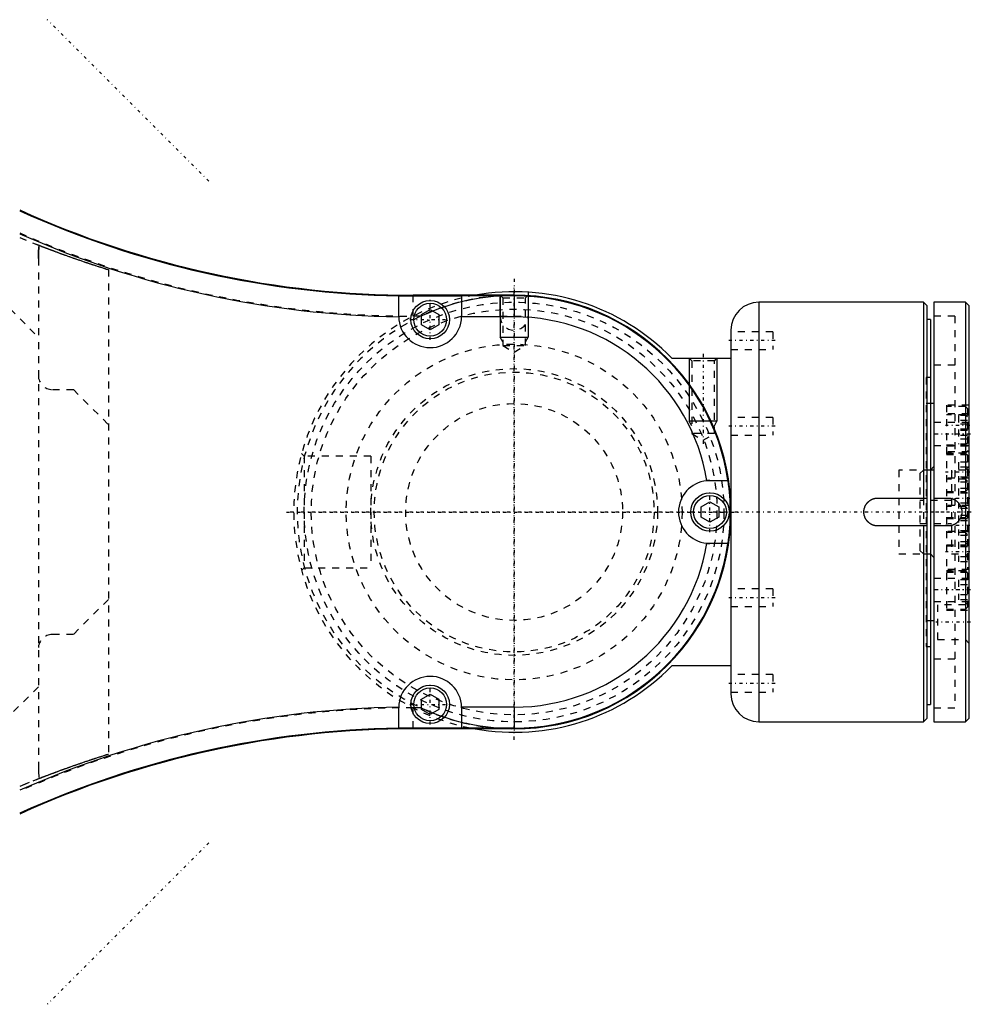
# Model space of a CAD drawing. Extents: x -202 to 415, y -1 to 644.
# Tile 9 of 9: x 279 to 415, y 500 to 640. Entities that reach past the tile are written whole.
import ezdxf

# ---------------------------------------------------------------- set-up
doc = ezdxf.new("R2010")
doc.units = 0
doc.linetypes.add('CENTER', pattern=[1.5, 0.45, -0.5, 0.05, -0.5])
doc.linetypes.add('DASHED', pattern=[2, 1, -1])
for name, color, linetype in [('AM_0', 7, 'CONTINUOUS'), ('AM_10', 7, 'CONTINUOUS'), ('AM_3', 7, 'DASHED'), ('AM_7', 7, 'CENTER')]:
    doc.layers.add(name, color=color, linetype=linetype)

msp = doc.modelspace()

# ---------------------------------------------------------------- linework, layer by layer
at = {"layer": 'AM_0', "color": 7, "linetype": 'CONTINUOUS'}
for p, q in [((333.5, 597.92), (333.5, 600.92)), ((335.57, 601), (335.57, 600.91)), ((350, 601), (335.57, 601)), ((335.57, 600.91), (342.5, 600.91)), ((342.5, 600.91), (342.5, 597.9)), ((350, 600.9), (342.5, 600.9)), ((350, 601), (350, 597.9)), ((408.5, 600), (385, 600)), ((385, 600), (385, 540)), ((409, 599.5), (408.5, 600)), ((408.5, 600), (408.5, 572)), ((414.5, 600), (410, 600)), ((410, 600), (410, 540)), ((415, 599.5), (414.5, 600)), ((414.5, 600), (414.5, 540)), ((336.75, 598.22), (338, 598.94)), ((338, 598.94), (339.25, 598.22)), ((409, 599.5), (409, 540.5)), ((415, 599.5), (415, 540.5)), ((336.75, 596.78), (336.75, 598.22)), ((339.25, 598.22), (339.25, 596.78)), ((350, 597.9), (342.5, 597.9)), ((409.5, 597.5), (409, 597.5)), ((409.5, 597.5), (409.5, 542.5)), ((338, 596.06), (336.75, 596.78)), ((339.25, 596.78), (338, 596.06)), ((381, 596), (381, 544)), ((372.54, 592), (381, 592)), ((410, 585.5), (409.5, 585.5)), ((410, 576.5), (409.5, 576)), ((378, 574.5), (380.58, 574.5)), ((402, 572), (409, 572)), ((410, 572), (412, 572)), ((376.75, 570.72), (378, 571.44)), ((376.75, 569.28), (376.75, 570.72)), ((378, 571.44), (379.25, 570.72)), ((379.25, 570.72), (379.25, 569.28)), ((378, 568.56), (376.75, 569.28)), ((379.25, 569.28), (378, 568.56)), ((409, 568), (402, 568)), ((408.5, 568), (408.5, 540)), ((412, 568), (410, 568)), ((380.58, 565.5), (378, 565.5)), ((409.5, 554.5), (410, 554.5)), ((381, 548), (372.54, 548)), ((336.75, 543.22), (338, 543.94)), ((338, 543.94), (339.25, 543.22)), ((333.5, 539.08), (333.5, 542.08)), ((336.75, 541.78), (336.75, 543.22)), ((339.25, 543.22), (339.25, 541.78)), ((350, 542.1), (342.5, 542.1)), ((342.5, 542.1), (342.5, 539.09)), ((350, 542.1), (350, 539)), ((409, 542.5), (409.5, 542.5)), ((338, 541.06), (336.75, 541.78)), ((339.25, 541.78), (338, 541.06)), ((385, 540), (408.5, 540)), ((408.5, 540), (409, 540.5)), ((410, 540), (414.5, 540)), ((414.5, 540), (415, 540.5)), ((335.57, 539.09), (335.57, 539)), ((342.5, 539.09), (335.57, 539.09)), ((350, 539), (335.57, 539)), ((350, 539.1), (342.5, 539.1))]:
    msp.add_line(p, q, dxfattribs=at)
for points in [[(350, 601, 0), (350.01, 601, 0), (350.04, 601, 0), (350.07, 601, 0), (350.08, 601, 0), (350.1, 601, 0), (350.12, 601, 0), (350.15, 601, 0), (350.18, 601, 0), (350.21, 601, 0), (350.24, 601, 0), (350.25, 601, 0), (350.27, 601, 0), (350.29, 601, 0), (350.32, 601, 0), (350.35, 601, 0), (350.38, 601, 0), (350.41, 601, 0), (350.42, 601, 0), (350.43, 601, 0), (350.46, 601, 0), (350.49, 601, 0), (350.5, 601, 0), (350.52, 601, 0), (350.55, 601, 0), (350.57, 600.99, 0), (350.59, 600.99, 0), (350.6, 600.99, 0), (350.63, 600.99, 0), (350.66, 600.99, 0), (350.68, 600.99, 0), (350.71, 600.99, 0), (350.74, 600.99, 0), (350.75, 600.99, 0), (350.76, 600.99, 0), (350.79, 600.99, 0), (350.82, 600.99, 0), (350.84, 600.99, 0), (350.87, 600.99, 0), (350.89, 600.99, 0), (350.91, 600.99, 0), (350.92, 600.99, 0), (350.95, 600.99, 0), (350.97, 600.98, 0), (351, 600.98, 0), (351.02, 600.98, 0), (351.04, 600.98, 0), (351.06, 600.98, 0), (351.07, 600.98, 0), (351.09, 600.98, 0), (351.12, 600.98, 0), (351.14, 600.98, 0), (351.16, 600.98, 0), (351.18, 600.98, 0), (351.19, 600.98, 0), (351.21, 600.98, 0), (351.23, 600.98, 0), (351.25, 600.97, 0), (351.27, 600.97, 0), (351.29, 600.97, 0), (351.31, 600.97, 0), (351.32, 600.97, 0), (351.33, 600.97, 0), (351.35, 600.97, 0), (351.37, 600.97, 0), (351.38, 600.97, 0), (351.39, 600.97, 0), (351.41, 600.97, 0), (351.43, 600.97, 0), (351.44, 600.97, 0), (351.45, 600.97, 0), (351.46, 600.97, 0), (351.48, 600.96, 0), (351.5, 600.96, 0), (351.52, 600.96, 0), (351.53, 600.96, 0), (351.54, 600.96, 0), (351.55, 600.96, 0), (351.57, 600.96, 0), (351.58, 600.96, 0), (351.6, 600.96, 0), (351.62, 600.96, 0), (351.63, 600.96, 0), (351.64, 600.96, 0), (351.65, 600.96, 0), (351.66, 600.96, 0), (351.68, 600.95, 0), (351.69, 600.95, 0), (351.7, 600.95, 0), (351.72, 600.95, 0), (351.72, 600.95, 0), (351.73, 600.95, 0), (351.74, 600.95, 0), (351.75, 600.95, 0), (351.77, 600.95, 0), (351.78, 600.95, 0), (351.79, 600.95, 0), (351.79, 600.95, 0), (351.8, 600.95, 0), (351.81, 600.95, 0), (351.82, 600.95, 0), (351.83, 600.95, 0), (351.84, 600.95, 0), (351.85, 600.94, 0), (351.85, 600.94, 0), (351.86, 600.94, 0), (351.86, 600.94, 0), (351.87, 600.94, 0), (351.88, 600.94, 0), (351.88, 600.94, 0), (351.89, 600.94, 0), (351.89, 600.94, 0), (351.9, 600.94, 0), (351.9, 600.94, 0), (351.9, 600.94, 0), (351.91, 600.94, 0), (351.91, 600.94, 0), (351.92, 600.94, 0), (351.92, 600.94, 0), (351.92, 600.94, 0), (351.93, 600.94, 0), (351.93, 600.94, 0), (351.93, 600.94, 0), (351.93, 600.94, 0), (351.94, 600.94, 0), (351.94, 600.94, 0), (351.94, 600.94, 0), (351.94, 600.94, 0), (351.94, 600.94, 0), (351.94, 600.94, 0), (351.94, 600.94, 0)], [(377.54, 574.48, 0), (377.62, 574.48, 0), (377.77, 574.49, 0), (377.92, 574.5, 0), (378, 574.5, 0)], [(400, 570, 0), (400, 570.01, 0), (400, 570.04, 0), (400, 570.07, 0), (400, 570.08, 0), (400, 570.1, 0), (400, 570.13, 0), (400.01, 570.16, 0), (400.01, 570.18, 0), (400.01, 570.21, 0), (400.01, 570.24, 0), (400.02, 570.26, 0), (400.02, 570.27, 0), (400.02, 570.3, 0), (400.03, 570.33, 0), (400.03, 570.36, 0), (400.04, 570.38, 0), (400.04, 570.41, 0), (400.05, 570.43, 0), (400.05, 570.44, 0), (400.06, 570.47, 0), (400.06, 570.5, 0), (400.07, 570.51, 0), (400.07, 570.53, 0), (400.08, 570.56, 0), (400.09, 570.58, 0), (400.09, 570.6, 0), (400.1, 570.61, 0), (400.11, 570.64, 0), (400.12, 570.67, 0), (400.13, 570.7, 0), (400.14, 570.72, 0), (400.15, 570.75, 0), (400.15, 570.77, 0), (400.16, 570.78, 0), (400.17, 570.81, 0), (400.18, 570.83, 0), (400.19, 570.86, 0), (400.21, 570.89, 0), (400.22, 570.91, 0), (400.23, 570.93, 0), (400.23, 570.94, 0), (400.25, 570.97, 0), (400.26, 570.99, 0), (400.28, 571.02, 0), (400.29, 571.04, 0), (400.31, 571.07, 0), (400.32, 571.08, 0), (400.32, 571.09, 0), (400.34, 571.12, 0), (400.36, 571.14, 0), (400.37, 571.16, 0), (400.39, 571.19, 0), (400.41, 571.21, 0), (400.42, 571.22, 0), (400.43, 571.23, 0), (400.44, 571.26, 0), (400.46, 571.28, 0), (400.48, 571.3, 0), (400.5, 571.32, 0), (400.52, 571.34, 0), (400.53, 571.35, 0), (400.54, 571.36, 0), (400.56, 571.38, 0), (400.58, 571.4, 0), (400.59, 571.41, 0), (400.6, 571.42, 0), (400.62, 571.44, 0), (400.64, 571.46, 0), (400.65, 571.47, 0), (400.66, 571.48, 0), (400.68, 571.5, 0), (400.7, 571.52, 0), (400.72, 571.54, 0), (400.74, 571.56, 0), (400.77, 571.57, 0), (400.78, 571.58, 0), (400.79, 571.59, 0), (400.81, 571.61, 0), (400.84, 571.63, 0), (400.86, 571.64, 0), (400.88, 571.66, 0), (400.91, 571.68, 0), (400.92, 571.68, 0), (400.93, 571.69, 0), (400.96, 571.71, 0), (400.98, 571.72, 0), (401.01, 571.74, 0), (401.03, 571.75, 0), (401.06, 571.77, 0), (401.07, 571.77, 0), (401.09, 571.78, 0), (401.11, 571.79, 0), (401.14, 571.81, 0), (401.17, 571.82, 0), (401.19, 571.83, 0), (401.22, 571.84, 0), (401.23, 571.85, 0), (401.25, 571.85, 0), (401.28, 571.86, 0), (401.3, 571.87, 0), (401.33, 571.88, 0), (401.36, 571.89, 0), (401.39, 571.9, 0), (401.4, 571.91, 0), (401.42, 571.91, 0), (401.44, 571.92, 0), (401.47, 571.93, 0), (401.49, 571.93, 0), (401.5, 571.94, 0), (401.53, 571.94, 0), (401.56, 571.95, 0), (401.57, 571.95, 0), (401.59, 571.96, 0), (401.62, 571.96, 0), (401.64, 571.97, 0), (401.67, 571.97, 0), (401.7, 571.98, 0), (401.73, 571.98, 0), (401.74, 571.98, 0), (401.76, 571.99, 0), (401.79, 571.99, 0), (401.82, 571.99, 0), (401.84, 571.99, 0), (401.87, 572, 0), (401.9, 572, 0), (401.92, 572, 0), (401.93, 572, 0), (401.96, 572, 0), (401.99, 572, 0), (402, 572, 0)], [(412, 572, 0), (412.03, 572, 0), (412.08, 572, 0), (412.14, 572, 0), (412.17, 571.99, 0), (412.2, 571.99, 0), (412.26, 571.98, 0), (412.31, 571.98, 0), (412.37, 571.97, 0), (412.43, 571.95, 0), (412.48, 571.94, 0), (412.51, 571.93, 0), (412.54, 571.93, 0), (412.6, 571.91, 0), (412.65, 571.89, 0), (412.71, 571.87, 0), (412.77, 571.85, 0), (412.82, 571.82, 0), (412.85, 571.81, 0), (412.87, 571.8, 0), (412.93, 571.77, 0), (412.98, 571.74, 0), (413, 571.73, 0), (413.03, 571.71, 0), (413.08, 571.68, 0), (413.13, 571.65, 0), (413.15, 571.63, 0), (413.18, 571.62, 0), (413.22, 571.58, 0), (413.27, 571.55, 0), (413.31, 571.51, 0), (413.35, 571.47, 0), (413.39, 571.43, 0), (413.41, 571.41, 0), (413.43, 571.39, 0), (413.47, 571.35, 0), (413.51, 571.31, 0), (413.55, 571.27, 0), (413.58, 571.22, 0), (413.62, 571.18, 0), (413.63, 571.15, 0), (413.65, 571.13, 0), (413.68, 571.08, 0), (413.71, 571.03, 0), (413.74, 570.98, 0), (413.77, 570.93, 0), (413.8, 570.87, 0), (413.81, 570.85, 0), (413.82, 570.82, 0), (413.85, 570.77, 0), (413.87, 570.71, 0), (413.89, 570.65, 0), (413.91, 570.6, 0), (413.93, 570.54, 0), (413.93, 570.51, 0), (413.94, 570.48, 0), (413.95, 570.43, 0), (413.97, 570.37, 0), (413.98, 570.31, 0), (413.98, 570.26, 0), (413.99, 570.2, 0), (413.99, 570.17, 0), (414, 570.14, 0), (414, 570.08, 0), (414, 570.03, 0), (414, 570, 0), (414, 569.97, 0), (414, 569.92, 0), (414, 569.86, 0), (413.99, 569.83, 0), (413.99, 569.8, 0), (413.98, 569.74, 0), (413.98, 569.69, 0), (413.97, 569.63, 0), (413.95, 569.57, 0), (413.94, 569.52, 0), (413.93, 569.49, 0), (413.93, 569.46, 0), (413.91, 569.4, 0), (413.89, 569.35, 0), (413.87, 569.29, 0), (413.85, 569.23, 0), (413.82, 569.18, 0), (413.81, 569.15, 0), (413.8, 569.13, 0), (413.77, 569.07, 0), (413.74, 569.02, 0), (413.71, 568.97, 0), (413.68, 568.92, 0), (413.65, 568.87, 0), (413.63, 568.85, 0), (413.62, 568.82, 0), (413.58, 568.78, 0), (413.55, 568.73, 0), (413.51, 568.69, 0), (413.47, 568.65, 0), (413.43, 568.61, 0), (413.41, 568.59, 0), (413.39, 568.57, 0), (413.35, 568.53, 0), (413.31, 568.49, 0), (413.27, 568.45, 0), (413.22, 568.42, 0), (413.18, 568.38, 0), (413.15, 568.37, 0), (413.13, 568.35, 0), (413.08, 568.32, 0), (413.03, 568.29, 0), (413, 568.27, 0), (412.98, 568.26, 0), (412.93, 568.23, 0), (412.87, 568.2, 0), (412.85, 568.19, 0), (412.82, 568.18, 0), (412.77, 568.15, 0), (412.71, 568.13, 0), (412.65, 568.11, 0), (412.6, 568.09, 0), (412.54, 568.07, 0), (412.51, 568.07, 0), (412.48, 568.06, 0), (412.43, 568.05, 0), (412.37, 568.03, 0), (412.31, 568.02, 0), (412.26, 568.02, 0), (412.2, 568.01, 0), (412.17, 568.01, 0), (412.14, 568, 0), (412.08, 568, 0), (412.03, 568, 0), (412, 568, 0)], [(402, 568, 0), (401.99, 568, 0), (401.96, 568, 0), (401.93, 568, 0), (401.92, 568, 0), (401.9, 568, 0), (401.87, 568, 0), (401.84, 568.01, 0), (401.82, 568.01, 0), (401.79, 568.01, 0), (401.76, 568.01, 0), (401.74, 568.02, 0), (401.73, 568.02, 0), (401.7, 568.02, 0), (401.67, 568.03, 0), (401.64, 568.03, 0), (401.62, 568.04, 0), (401.59, 568.04, 0), (401.57, 568.05, 0), (401.56, 568.05, 0), (401.53, 568.06, 0), (401.5, 568.06, 0), (401.49, 568.07, 0), (401.47, 568.07, 0), (401.44, 568.08, 0), (401.42, 568.09, 0), (401.4, 568.09, 0), (401.39, 568.1, 0), (401.36, 568.11, 0), (401.33, 568.12, 0), (401.3, 568.13, 0), (401.28, 568.14, 0), (401.25, 568.15, 0), (401.23, 568.15, 0), (401.22, 568.16, 0), (401.19, 568.17, 0), (401.17, 568.18, 0), (401.14, 568.19, 0), (401.11, 568.21, 0), (401.09, 568.22, 0), (401.07, 568.23, 0), (401.06, 568.23, 0), (401.03, 568.25, 0), (401.01, 568.26, 0), (400.98, 568.28, 0), (400.96, 568.29, 0), (400.93, 568.31, 0), (400.92, 568.32, 0), (400.91, 568.32, 0), (400.88, 568.34, 0), (400.86, 568.36, 0), (400.84, 568.37, 0), (400.81, 568.39, 0), (400.79, 568.41, 0), (400.78, 568.42, 0), (400.77, 568.43, 0), (400.74, 568.44, 0), (400.72, 568.46, 0), (400.7, 568.48, 0), (400.68, 568.5, 0), (400.66, 568.52, 0), (400.65, 568.53, 0), (400.64, 568.54, 0), (400.62, 568.56, 0), (400.6, 568.58, 0), (400.59, 568.59, 0), (400.58, 568.6, 0), (400.56, 568.62, 0), (400.54, 568.64, 0), (400.53, 568.65, 0), (400.52, 568.66, 0), (400.5, 568.68, 0), (400.48, 568.7, 0), (400.46, 568.72, 0), (400.44, 568.74, 0), (400.43, 568.77, 0), (400.42, 568.78, 0), (400.41, 568.79, 0), (400.39, 568.81, 0), (400.37, 568.84, 0), (400.36, 568.86, 0), (400.34, 568.88, 0), (400.32, 568.91, 0), (400.32, 568.92, 0), (400.31, 568.93, 0), (400.29, 568.96, 0), (400.28, 568.98, 0), (400.26, 569.01, 0), (400.25, 569.03, 0), (400.23, 569.06, 0), (400.23, 569.07, 0), (400.22, 569.09, 0), (400.21, 569.11, 0), (400.19, 569.14, 0), (400.18, 569.17, 0), (400.17, 569.19, 0), (400.16, 569.22, 0), (400.15, 569.23, 0), (400.15, 569.25, 0), (400.14, 569.28, 0), (400.13, 569.3, 0), (400.12, 569.33, 0), (400.11, 569.36, 0), (400.1, 569.39, 0), (400.09, 569.4, 0), (400.09, 569.42, 0), (400.08, 569.44, 0), (400.07, 569.47, 0), (400.07, 569.49, 0), (400.06, 569.5, 0), (400.06, 569.53, 0), (400.05, 569.56, 0), (400.05, 569.57, 0), (400.04, 569.59, 0), (400.04, 569.62, 0), (400.03, 569.64, 0), (400.03, 569.67, 0), (400.02, 569.7, 0), (400.02, 569.73, 0), (400.02, 569.74, 0), (400.01, 569.76, 0), (400.01, 569.79, 0), (400.01, 569.82, 0), (400.01, 569.84, 0), (400, 569.87, 0), (400, 569.9, 0), (400, 569.92, 0), (400, 569.93, 0), (400, 569.96, 0), (400, 569.99, 0), (400, 570, 0)], [(378, 565.5, 0), (377.92, 565.5, 0), (377.77, 565.51, 0), (377.62, 565.52, 0), (377.54, 565.52, 0)]]:
    msp.add_polyline3d(points, dxfattribs=at)
for centre, radius in [((338, 597.5), 2.75), ((338, 597.5), 2.35), ((378, 570), 2.75), ((378, 570), 2.35), ((338, 542.5), 2.75), ((338, 542.5), 2.35)]:
    msp.add_circle(centre, radius, dxfattribs=at)
for centre, radius, start, end in [((335.57, 736.89), 135.89, 245.5522, 270), ((335.57, 736.89), 135.99, 245.5712, 269.1278), ((335.57, 736.89), 138.99, 246.1311, 269.1469), ((350, 570), 31.5, 44.2998, 100.2222), ((335.57, 736.89), 135.98, 269.1278, 270), ((350, 570), 31, 270, 90), ((350, 570), 30.9, 8.3736, 90), ((385, 596), 4, 90, 180), ((338, 598), 4.5, 181.0237, 358.7801), ((350, 570), 27.9, 9.2319, 90), ((378, 570), 4.5, 95.8319, 264.1681), ((350, 570), 30.91, 351.6282, 8.3718), ((350, 570), 27.9, 270, 350.7681), ((350, 570), 30.9, 270, 351.6264), ((350, 570), 31.5, 259.7778, 315.7002), ((338, 542), 4.5, 1.2199, 178.9763), ((385, 544), 4, 180, 270), ((335.57, 403.11), 138.99, 90.8531, 113.8689), ((335.57, 403.11), 135.99, 90.8722, 114.4288), ((335.57, 403.11), 135.89, 90, 114.4478), ((335.57, 403.11), 135.98, 90, 90.8722)]:
    msp.add_arc(centre, radius, start, end, dxfattribs=at)
at = {"layer": 'AM_10', "color": 7, "linetype": 'CONTINUOUS'}
for p, q in [((348, 601), (348, 595)), ((352, 600.94), (352, 595)), ((348.38, 594.34), (348, 595)), ((348, 595), (352, 595)), ((351.62, 594.34), (352, 595)), ((375, 592), (375, 583)), ((379, 592), (379, 583)), ((379, 583), (375, 583)), ((375.38, 582.34), (375, 583)), ((378.62, 582.34), (379, 583))]:
    msp.add_line(p, q, dxfattribs=at)
at = {"layer": 'AM_3', "color": 6, "linetype": 'DASHED'}
for p, q in [((261, 616), (282, 595)), ((279.33, 609.25), (282.12, 608.12)), ((282, 606.26), (282, 533.74)), ((292, 604.65), (292, 535.35)), ((348, 598), (348, 601.44)), ((352, 601.44), (352, 598)), ((335.57, 598), (335.57, 600.91)), ((348, 601), (348.38, 600.62)), ((348, 600.94), (348.04, 600.94)), ((348, 598.93), (348, 600.94)), ((348.38, 600.62), (348.38, 593.8)), ((348.38, 600.62), (351.62, 600.62)), ((351.62, 600.62), (351.94, 600.94)), ((351.62, 593.8), (351.62, 600.62)), ((352, 600.94), (352, 598.93)), ((336.7, 598), (335.57, 598)), ((348, 598), (352, 598)), ((413, 598), (410, 598)), ((413, 598), (413, 542)), ((387, 595.75), (381, 595.75)), ((387, 595.75), (387, 593.25)), ((348.38, 593.8), (350, 592.86)), ((348.38, 593.8), (351.62, 593.8)), ((350, 592.86), (351.62, 593.8)), ((381, 593.25), (387, 593.25)), ((375, 592), (375.38, 591.62)), ((375.38, 591.62), (375.38, 581.2)), ((378.62, 591.62), (375.38, 591.62)), ((378.62, 591.62), (379, 592)), ((378.62, 581.2), (378.62, 591.62)), ((413, 591), (410, 591)), ((409.5, 589.25), (408.9, 589.25)), ((408.9, 589.25), (408.9, 550.75)), ((284, 587.5), (287, 587.5)), ((287, 587.5), (292, 582.5)), ((409.5, 585.5), (408.9, 585.5)), ((415, 585.25), (411.8, 585.25)), ((411.8, 585.25), (411.8, 555.96)), ((414.5, 585.1), (411.8, 585.1)), ((414.8, 584.8), (414.5, 585.1)), ((414.8, 584.8), (414.8, 578.69)), ((387, 583.5), (381, 583.5)), ((387, 583.5), (387, 581)), ((415, 582.79), (410, 582.79)), ((415, 584.04), (411.8, 584.04)), ((414.5, 583.89), (411.8, 583.89)), ((414.8, 583.78), (413.5, 583.78)), ((413.5, 583.78), (413.5, 579.71)), ((414.8, 583.07), (413.5, 583.07)), ((414.8, 583.59), (414.5, 583.89)), ((414.8, 582.58), (413.5, 582.58)), ((414.8, 581.86), (413.5, 581.86)), ((414.8, 581.63), (413.5, 581.63)), ((375.38, 581.2), (377, 580.26)), ((378.62, 581.2), (375.38, 581.2)), ((377, 580.26), (378.62, 581.2)), ((381, 581), (387, 581)), ((414.8, 580.92), (413.5, 580.92)), ((414.8, 580.43), (413.5, 580.43)), ((410, 579.49), (415, 579.49)), ((411.8, 579.6), (414.5, 579.6)), ((411.8, 579.45), (415, 579.45)), ((415, 578.58), (411.8, 578.58)), ((414.8, 579.71), (413.5, 579.71)), ((414.5, 579.6), (414.8, 579.9)), ((414.5, 578.39), (414.8, 578.69)), ((320, 578), (319.63, 578.37)), ((329.5, 578), (320, 578)), ((320, 578), (320, 562)), ((329.5, 578), (329.5, 562)), ((414.5, 578.43), (411.8, 578.43)), ((411.8, 578.39), (414.5, 578.39)), ((411.8, 578.24), (415, 578.24)), ((414.8, 578.13), (414.5, 578.43)), ((414.8, 578.13), (414.8, 561.87)), ((409.5, 576), (405, 576)), ((405, 576), (405, 564)), ((408.5, 576), (408, 575.5)), ((410, 576), (408.5, 576)), ((414.5, 576), (412.5, 576)), ((412.5, 576), (412.5, 564)), ((413.5, 577.11), (413.5, 574.25)), ((414.8, 577.11), (413.5, 577.11)), ((414.8, 576.4), (413.5, 576.4)), ((415, 576.5), (414.5, 576)), ((408, 575.5), (408, 564.5)), ((415, 574.85), (411.8, 574.85)), ((414.5, 574.7), (411.8, 574.7)), ((414.8, 574.96), (413.5, 574.96)), ((414.8, 574.4), (414.5, 574.7)), ((411.8, 572.93), (414.5, 572.93)), ((414.8, 574.25), (413.5, 574.25)), ((413.5, 573.38), (413.5, 570.52)), ((414.8, 573.38), (413.5, 573.38)), ((414.5, 572.93), (414.8, 573.23)), ((412.5, 571.65), (408, 571.65)), ((408.5, 572), (408.5, 568)), ((411.8, 572.78), (415, 572.78)), ((414.8, 572.67), (413.5, 572.67)), ((415, 570.95), (411.8, 570.95)), ((414.5, 570.8), (411.8, 570.8)), ((414.8, 571.24), (413.5, 571.24)), ((414.8, 570.52), (413.5, 570.52)), ((414.8, 570.5), (414.5, 570.8)), ((411.8, 569.2), (414.5, 569.2)), ((411.8, 569.05), (415, 569.05)), ((413.5, 569.48), (413.5, 566.62)), ((414.8, 569.48), (413.5, 569.48)), ((414.8, 568.76), (413.5, 568.76)), ((414.5, 569.2), (414.8, 569.5)), ((408, 568.35), (412.5, 568.35)), ((414.8, 567.33), (413.5, 567.33)), ((415, 567.22), (411.8, 567.22)), ((414.5, 567.07), (411.8, 567.07)), ((414.8, 566.62), (413.5, 566.62)), ((414.8, 566.77), (414.5, 567.07)), ((408, 564.5), (408.5, 564)), ((411.8, 565.3), (414.5, 565.3)), ((411.8, 565.15), (415, 565.15)), ((413.5, 565.75), (413.5, 562.89)), ((414.8, 565.75), (413.5, 565.75)), ((414.8, 565.04), (413.5, 565.04)), ((414.5, 565.3), (414.8, 565.6)), ((405, 564), (409.5, 564)), ((408.5, 564), (410, 564)), ((409.5, 564), (410, 563.5)), ((412.5, 564), (414.5, 564)), ((414.8, 563.6), (413.5, 563.6)), ((414.5, 564), (415, 563.5)), ((319.63, 561.63), (320, 562)), ((320, 562), (329.5, 562)), ((415, 561.76), (411.8, 561.76)), ((414.8, 562.89), (413.5, 562.89)), ((414.5, 561.57), (414.8, 561.87)), ((415, 560.51), (410, 560.51)), ((414.5, 561.61), (411.8, 561.61)), ((411.8, 561.57), (414.5, 561.57)), ((411.8, 561.42), (415, 561.42)), ((413.5, 560.29), (413.5, 557.42)), ((414.8, 560.29), (413.5, 560.29)), ((414.8, 561.31), (414.5, 561.61)), ((414.8, 561.31), (414.8, 556.41)), ((387, 559), (381, 559)), ((387, 559), (387, 556.5)), ((414.8, 559.57), (413.5, 559.57)), ((292, 557.5), (287, 552.5)), ((414.8, 558.14), (413.5, 558.14)), ((381, 556.5), (387, 556.5)), ((410, 557.21), (415, 557.21)), ((414.5, 556.75), (410.5, 556.75)), ((410.5, 556.75), (410.5, 551.75)), ((411.8, 556.11), (414.5, 556.11)), ((414.8, 557.42), (413.5, 557.42)), ((415, 557.25), (414.5, 556.75)), ((414.5, 556.11), (414.8, 556.41)), ((411.8, 555.96), (415, 555.96)), ((408.9, 554.5), (409.5, 554.5)), ((287, 552.5), (284, 552.5)), ((408.9, 550.75), (409.5, 550.75)), ((410.5, 551.75), (414.5, 551.75)), ((414.5, 551.75), (415, 551.25)), ((410, 549), (413, 549)), ((387, 546.75), (381, 546.75)), ((387, 546.75), (387, 544.25)), ((282, 545), (261, 524)), ((381, 544.25), (387, 544.25)), ((335.57, 539.09), (335.57, 542)), ((336.7, 542), (335.57, 542)), ((410, 542), (413, 542)), ((282.12, 531.88), (279.33, 530.75))]:
    msp.add_line(p, q, dxfattribs=at)
for points in [[(282.12, 608.12, 0), (282.08, 607.82, 0), (282.03, 607.2, 0), (282, 606.58, 0), (282, 606.26, 0)], [(282, 606.26, 0), (282, 606.58, 0), (282.03, 607.2, 0), (282.08, 607.82, 0), (282.12, 608.12, 0)], [(282.12, 608.12, 0), (282.13, 608.12, 0), (282.15, 608.11, 0), (282.17, 608.1, 0), (282.19, 608.1, 0), (282.2, 608.09, 0), (282.23, 608.08, 0), (282.26, 608.07, 0), (282.29, 608.06, 0), (282.32, 608.04, 0), (282.36, 608.03, 0), (282.38, 608.02, 0), (282.4, 608.02, 0), (282.43, 608, 0), (282.47, 607.98, 0), (282.52, 607.97, 0), (282.56, 607.95, 0), (282.61, 607.93, 0), (282.63, 607.92, 0), (282.65, 607.91, 0), (282.7, 607.9, 0), (282.75, 607.88, 0), (282.78, 607.87, 0), (282.81, 607.86, 0), (282.86, 607.83, 0), (282.92, 607.81, 0), (282.95, 607.8, 0), (282.98, 607.79, 0), (283.03, 607.77, 0), (283.1, 607.74, 0), (283.16, 607.72, 0), (283.22, 607.7, 0), (283.29, 607.67, 0), (283.32, 607.66, 0), (283.35, 607.65, 0), (283.42, 607.62, 0), (283.49, 607.59, 0), (283.56, 607.57, 0), (283.64, 607.54, 0), (283.71, 607.51, 0), (283.75, 607.5, 0), (283.78, 607.48, 0), (283.86, 607.45, 0), (283.94, 607.42, 0), (284.02, 607.4, 0), (284.1, 607.37, 0), (284.18, 607.33, 0), (284.22, 607.32, 0), (284.26, 607.3, 0), (284.34, 607.27, 0), (284.42, 607.24, 0), (284.51, 607.21, 0), (284.59, 607.18, 0), (284.68, 607.15, 0), (284.72, 607.13, 0), (284.77, 607.11, 0), (284.85, 607.08, 0), (284.94, 607.05, 0), (285.03, 607.02, 0), (285.12, 606.98, 0), (285.22, 606.95, 0), (285.26, 606.93, 0), (285.31, 606.91, 0), (285.41, 606.88, 0), (285.5, 606.84, 0), (285.55, 606.83, 0), (285.6, 606.81, 0), (285.7, 606.77, 0), (285.8, 606.74, 0), (285.85, 606.72, 0), (285.91, 606.7, 0), (286.01, 606.66, 0), (286.11, 606.62, 0), (286.22, 606.59, 0), (286.33, 606.55, 0), (286.43, 606.51, 0), (286.49, 606.49, 0), (286.54, 606.47, 0), (286.65, 606.43, 0), (286.76, 606.39, 0), (286.88, 606.35, 0), (286.99, 606.31, 0), (287.1, 606.27, 0), (287.16, 606.25, 0), (287.22, 606.23, 0), (287.33, 606.19, 0), (287.45, 606.15, 0), (287.57, 606.11, 0), (287.69, 606.07, 0), (287.81, 606.03, 0), (287.87, 606.01, 0), (287.93, 605.99, 0), (288.05, 605.94, 0), (288.17, 605.9, 0), (288.29, 605.86, 0), (288.41, 605.82, 0), (288.53, 605.78, 0), (288.6, 605.76, 0), (288.66, 605.74, 0), (288.78, 605.69, 0), (288.91, 605.65, 0), (289.03, 605.61, 0), (289.16, 605.57, 0), (289.28, 605.53, 0), (289.35, 605.5, 0), (289.41, 605.48, 0), (289.53, 605.44, 0), (289.66, 605.4, 0), (289.72, 605.38, 0), (289.79, 605.36, 0), (289.92, 605.32, 0), (290.04, 605.27, 0), (290.11, 605.25, 0), (290.17, 605.23, 0), (290.3, 605.19, 0), (290.42, 605.15, 0), (290.55, 605.11, 0), (290.68, 605.07, 0), (290.81, 605.03, 0), (290.87, 605.01, 0), (290.93, 604.99, 0), (291.06, 604.94, 0), (291.19, 604.9, 0), (291.31, 604.86, 0), (291.44, 604.82, 0), (291.56, 604.78, 0), (291.63, 604.76, 0), (291.69, 604.74, 0), (291.81, 604.71, 0), (291.94, 604.67, 0), (292, 604.65, 0)], [(336.7, 598, 0), (337.06, 598.17, 0), (337.79, 598.49, 0), (338.52, 598.8, 0), (338.89, 598.94, 0), (339.26, 599.08, 0), (339.99, 599.34, 0), (340.71, 599.57, 0), (341.41, 599.79, 0), (342.12, 599.98, 0), (342.86, 600.17, 0), (343.23, 600.25, 0), (343.6, 600.33, 0), (344.36, 600.48, 0), (345.13, 600.61, 0), (345.89, 600.73, 0), (346.66, 600.82, 0), (347.42, 600.89, 0), (347.8, 600.92, 0), (348.18, 600.95, 0), (348.92, 600.98, 0), (349.64, 601, 0), (350, 601, 0)], [(348.04, 600.94, 0), (348.04, 600.94, 0), (348.05, 600.95, 0), (348.06, 600.95, 0), (348.06, 600.96, 0), (348.07, 600.96, 0), (348.08, 600.97, 0), (348.09, 600.97, 0), (348.1, 600.98, 0), (348.11, 600.98, 0), (348.12, 600.98, 0), (348.13, 600.99, 0), (348.13, 600.99, 0), (348.15, 600.99, 0), (348.16, 600.99, 0), (348.18, 600.99, 0), (348.19, 601, 0), (348.21, 601, 0), (348.22, 601, 0), (348.22, 601, 0), (348.24, 601, 0), (348.26, 601, 0), (348.27, 601, 0)], [(350, 539, 0), (349.64, 539, 0), (348.92, 539.02, 0), (348.18, 539.05, 0), (347.8, 539.08, 0), (347.42, 539.11, 0), (346.66, 539.18, 0), (345.89, 539.27, 0), (345.13, 539.39, 0), (344.36, 539.52, 0), (343.6, 539.67, 0), (343.23, 539.75, 0), (342.86, 539.83, 0), (342.12, 540.02, 0), (341.41, 540.21, 0), (340.71, 540.43, 0), (339.99, 540.66, 0), (339.26, 540.92, 0), (338.89, 541.06, 0), (338.52, 541.2, 0), (337.79, 541.51, 0), (337.06, 541.83, 0), (336.7, 542, 0)], [(292, 535.35, 0), (291.94, 535.33, 0), (291.81, 535.29, 0), (291.69, 535.26, 0), (291.63, 535.24, 0), (291.56, 535.22, 0), (291.44, 535.18, 0), (291.31, 535.14, 0), (291.19, 535.1, 0), (291.06, 535.06, 0), (290.93, 535.01, 0), (290.87, 534.99, 0), (290.81, 534.97, 0), (290.68, 534.93, 0), (290.55, 534.89, 0), (290.42, 534.85, 0), (290.3, 534.81, 0), (290.17, 534.77, 0), (290.11, 534.75, 0), (290.04, 534.73, 0), (289.92, 534.68, 0), (289.79, 534.64, 0), (289.72, 534.62, 0), (289.66, 534.6, 0), (289.53, 534.56, 0), (289.41, 534.52, 0), (289.35, 534.5, 0), (289.28, 534.47, 0), (289.16, 534.43, 0), (289.03, 534.39, 0), (288.91, 534.35, 0), (288.78, 534.31, 0), (288.66, 534.26, 0), (288.6, 534.24, 0), (288.53, 534.22, 0), (288.41, 534.18, 0), (288.29, 534.14, 0), (288.17, 534.1, 0), (288.05, 534.06, 0), (287.93, 534.01, 0), (287.87, 533.99, 0), (287.81, 533.97, 0), (287.69, 533.93, 0), (287.57, 533.89, 0), (287.45, 533.85, 0), (287.33, 533.81, 0), (287.22, 533.77, 0), (287.16, 533.75, 0), (287.1, 533.73, 0), (286.99, 533.69, 0), (286.88, 533.65, 0), (286.76, 533.61, 0), (286.65, 533.57, 0), (286.54, 533.53, 0), (286.49, 533.51, 0), (286.43, 533.49, 0), (286.33, 533.45, 0), (286.22, 533.41, 0), (286.11, 533.38, 0), (286.01, 533.34, 0), (285.91, 533.3, 0), (285.85, 533.28, 0), (285.8, 533.26, 0), (285.7, 533.23, 0), (285.6, 533.19, 0), (285.55, 533.17, 0), (285.5, 533.16, 0), (285.41, 533.12, 0), (285.31, 533.09, 0), (285.26, 533.07, 0), (285.22, 533.05, 0), (285.12, 533.02, 0), (285.03, 532.98, 0), (284.94, 532.95, 0), (284.85, 532.92, 0), (284.77, 532.89, 0), (284.72, 532.87, 0), (284.68, 532.85, 0), (284.59, 532.82, 0), (284.51, 532.79, 0), (284.42, 532.76, 0), (284.34, 532.73, 0), (284.26, 532.7, 0), (284.22, 532.68, 0), (284.18, 532.67, 0), (284.1, 532.63, 0), (284.02, 532.6, 0), (283.94, 532.58, 0), (283.86, 532.55, 0), (283.78, 532.52, 0), (283.75, 532.5, 0), (283.71, 532.49, 0), (283.64, 532.46, 0), (283.56, 532.43, 0), (283.49, 532.41, 0), (283.42, 532.38, 0), (283.35, 532.35, 0), (283.32, 532.34, 0), (283.29, 532.33, 0), (283.22, 532.3, 0), (283.16, 532.28, 0), (283.1, 532.26, 0), (283.03, 532.23, 0), (282.98, 532.21, 0), (282.95, 532.2, 0), (282.92, 532.19, 0), (282.86, 532.17, 0), (282.81, 532.14, 0), (282.78, 532.13, 0), (282.75, 532.12, 0), (282.7, 532.1, 0), (282.65, 532.09, 0), (282.63, 532.08, 0), (282.61, 532.07, 0), (282.56, 532.05, 0), (282.52, 532.03, 0), (282.47, 532.02, 0), (282.43, 532, 0), (282.4, 531.98, 0), (282.38, 531.98, 0), (282.36, 531.97, 0), (282.32, 531.96, 0), (282.29, 531.94, 0), (282.26, 531.93, 0), (282.23, 531.92, 0), (282.2, 531.91, 0), (282.19, 531.9, 0), (282.17, 531.9, 0), (282.15, 531.89, 0), (282.13, 531.88, 0), (282.12, 531.88, 0)], [(282, 533.74, 0), (282, 533.42, 0), (282.03, 532.8, 0), (282.08, 532.18, 0), (282.12, 531.88, 0)]]:
    msp.add_polyline3d(points, dxfattribs=at)
for radius in [30, 29, 24, 20.5, 20.5, 20, 15.5]:
    msp.add_circle((350, 570), radius, dxfattribs=at)
for centre, radius, start, end in [((335.57, 736.89), 138.89, 246.1136, 270), ((336.81, 747.8), 150, 247.467, 252.6175), ((350, 570), 31.5, 100.2222, 259.7778), ((350, 570), 31, 93.6991, 270), ((338, 598), 4.5, 180, 181.0237), ((338, 598), 4.5, 358.7801, 0), ((350, 598), 2, 180, 0), ((284, 589.5), 2, 180, 270), ((378, 570), 4.5, 90, 95.8319), ((378, 570), 4.5, 264.1681, 270), ((284, 550.5), 2, 90, 180), ((335.57, 403.11), 138.89, 90, 113.8864), ((338, 542), 4.5, 178.9763, 180), ((338, 542), 4.5, 0, 1.2199), ((336.81, 392.2), 150, 107.3825, 112.533)]:
    msp.add_arc(centre, radius, start, end, dxfattribs=at)
at = {"layer": 'AM_7', "color": 4, "linetype": 'CENTER'}
for p, q in [((306.38, 617.28), (283.28, 640.38)), ((350, 603.35), (350, 538.5)), ((350, 537.45), (350, 602.55)), ((338, 594.61), (338, 600.39)), ((335.11, 597.5), (340.89, 597.5)), ((387.3, 594.5), (380.7, 594.5)), ((377, 592.59), (377, 579.68)), ((387.3, 582.25), (380.7, 582.25)), ((415.16, 582.35), (411.64, 582.35)), ((415.25, 581.14), (409.75, 581.14)), ((415.16, 581.14), (411.64, 581.14)), ((415.16, 575.68), (411.64, 575.68)), ((378, 567.11), (378, 572.89)), ((415.16, 571.95), (411.64, 571.95)), ((317.45, 570), (382.55, 570)), ((411.45, 570), (317.95, 570)), ((415.35, 570), (407.65, 570)), ((415.16, 568.05), (411.64, 568.05)), ((415.16, 564.32), (411.64, 564.32)), ((415.25, 558.86), (409.75, 558.86)), ((415.16, 558.86), (411.64, 558.86)), ((387.3, 557.75), (380.7, 557.75)), ((415.23, 554.25), (410.27, 554.25)), ((338, 539.61), (338, 545.39)), ((387.3, 545.5), (380.7, 545.5)), ((335.11, 542.5), (340.89, 542.5)), ((306.38, 522.72), (283.28, 499.62))]:
    msp.add_line(p, q, dxfattribs=at)

doc.saveas('drawing.dxf')
